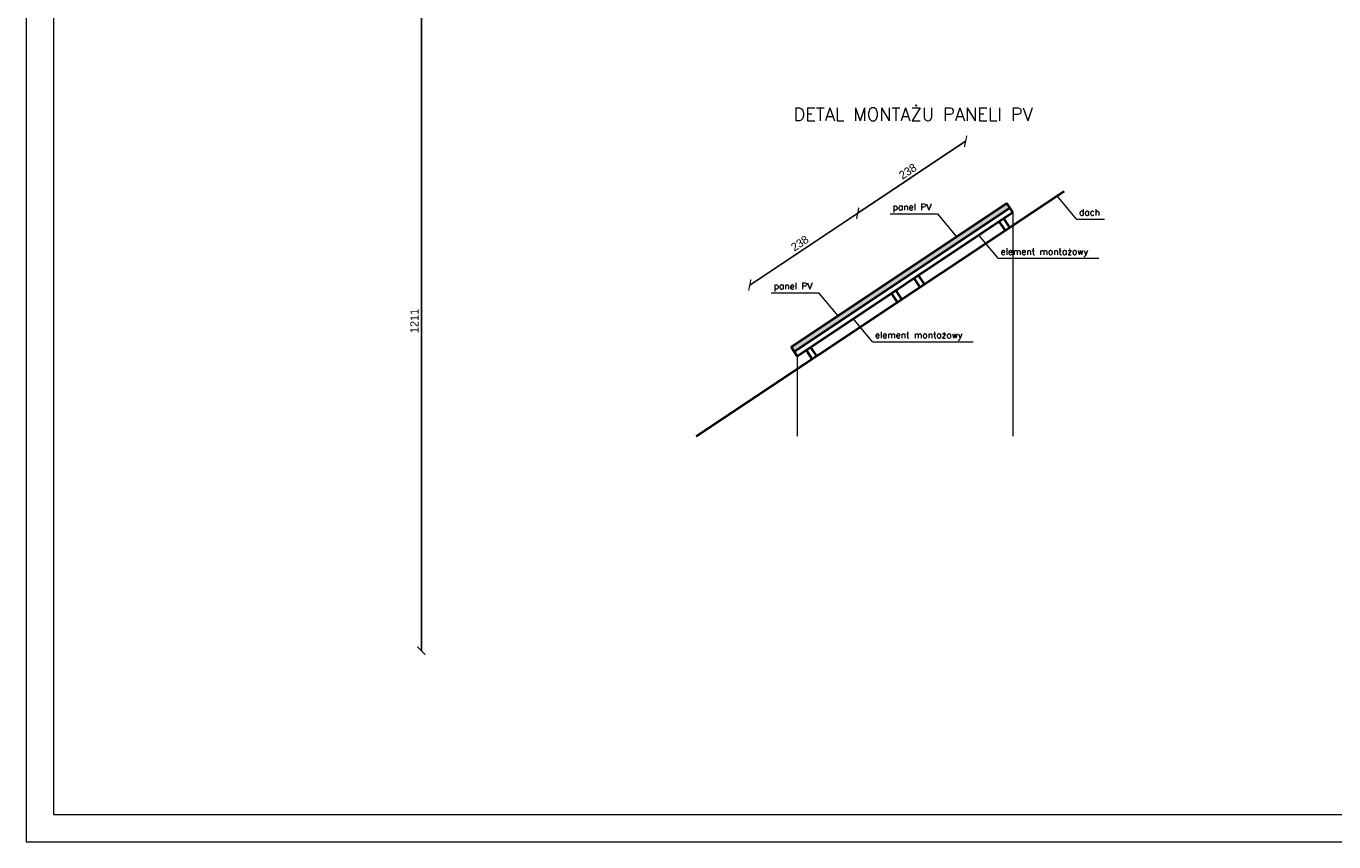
# Model space of a CAD drawing. Header units: millimetres. Extents: x 107252 to 132489, y 44218 to 60710.
# Tile 1 of 72: x 109352 to 111752, y 44218 to 45716. Entities that reach past the tile are written whole.
import ezdxf

# ---------------------------------------------------------------- set-up
doc = ezdxf.new("R2010")
doc.units = ezdxf.units.MM
for name, color, linetype, lineweight in [('cienka', 3, 'Continuous', 18), ('gruba', 1, 'Continuous', 40), ('wymiary', 252, 'Continuous', 15)]:
    doc.layers.add(name, color=color, linetype=linetype, lineweight=lineweight)
doc.styles.add('ROMANS1', font='romans.shx', dxfattribs={"height": 15})
doc.styles.get("Standard").update_dxf_attribs({"font": 'GOTHIC.TTF'})
doc.dimstyles.new('secemin', dxfattribs={"dimtxt": 15, "dimasz": 15, "dimexe": 1.25, "dimexo": 0.625, "dimgap": 5, "dimtad": 1, "dimdec": 0, "dimtxsty": 'Standard', "dimblk": 'ARCHTICK', "dimcen": 0, "dimse1": 1, "dimse2": 1, "dimclrt": 256, "dimadec": 0, "dimazin": 0, "dimtfac": 1, "dimtdec": 0, "dimtmove": 0, "dimatfit": 3, "dimfxl": 1, "dimtfillclr": 250, "dimarcsym": 1})

# ---------------------------------------------------------------- blocks, each defined once
blk = doc.blocks.new('_ArchTick')
at = {"color": 0, "linetype": 'ByBlock', "const_width": 0.15}
blk.add_lwpolyline([(-0.5, -0.5), (0.5, 0.5)], dxfattribs=at)
blk = doc.blocks.new('*D704')
at = {"layer": 'Defpoints', "color": 0, "transparency": 16777216}
for p in [(110177.5, 45780.2), (110077.3, 44569.2), (111762.5, 44569.2)]:
    blk.add_point(p, dxfattribs=at)
at = {"layer": 'wymiary', "color": 0, "lineweight": -2, "transparency": 16777216}
blk.add_line((110077.3, 45780.2), (110077.3, 44569.2), dxfattribs=at)
at = {"layer": 'wymiary', "color": 0, "lineweight": -2, "transparency": 16777216, "xscale": 15, "yscale": 15, "zscale": 15}
for p, rotation in [((110077.3, 45780.2), 90), ((110077.3, 44569.2), 270)]:
    blk.add_blockref('_ArchTick', p, dxfattribs=dict(at, rotation=rotation))
at = {"layer": 'wymiary', "transparency": 16777216, "insert": (110064.6, 45174.7), "char_height": 15, "attachment_point": 5, "rotation": 90}
blk.add_mtext('1211', dxfattribs=at)
blk = doc.blocks.new('*D707')
at = {"layer": 'Defpoints', "color": 0, "transparency": 16777216}
for p in [(110878.2, 45372.6), (110953.9, 45258.9), (110755.8, 45127)]:
    blk.add_point(p, dxfattribs=at)
at = {"layer": 'wymiary', "color": 0, "lineweight": -2, "transparency": 16777216}
blk.add_line((110680.1, 45240.7), (110878.2, 45372.6), dxfattribs=at)
at = {"layer": 'wymiary', "color": 0, "lineweight": -2, "transparency": 16777216, "xscale": 15, "yscale": 15, "zscale": 15}
for p, rotation in [((110878.2, 45372.6), 33.65093107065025), ((110680.1, 45240.7), 213.6509310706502)]:
    blk.add_blockref('_ArchTick', p, dxfattribs=dict(at, rotation=rotation))
at = {"layer": 'wymiary', "transparency": 16777216, "insert": (110772, 45317.4), "char_height": 15, "attachment_point": 5, "rotation": 33.6509}
blk.add_mtext('238', dxfattribs=at)
blk = doc.blocks.new('*D708')
at = {"layer": 'Defpoints', "color": 0, "transparency": 16777216}
for p in [(111076.3, 45504.5), (111152, 45390.8), (110953.9, 45258.9)]:
    blk.add_point(p, dxfattribs=at)
at = {"layer": 'wymiary', "color": 0, "lineweight": -2, "transparency": 16777216}
blk.add_line((110878.2, 45372.6), (111076.3, 45504.5), dxfattribs=at)
at = {"layer": 'wymiary', "color": 0, "lineweight": -2, "transparency": 16777216, "xscale": 15, "yscale": 15, "zscale": 15}
for p, rotation in [((111076.3, 45504.5), 33.65093107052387), ((110878.2, 45372.6), 213.6509310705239)]:
    blk.add_blockref('_ArchTick', p, dxfattribs=dict(at, rotation=rotation))
at = {"layer": 'wymiary', "transparency": 16777216, "insert": (110970.1, 45449.3), "char_height": 15, "attachment_point": 5, "rotation": 33.6509}
blk.add_mtext('238', dxfattribs=at)

msp = doc.modelspace()

# ---------------------------------------------------------------- hatches: boundary and pattern name
at = {"layer": 'gruba'}
h = msp.add_hatch(color=256, dxfattribs=at)
h.dxf.hatch_style = 1
h.paths.add_polyline_path([(111157.57, 45382.473), (111152.028, 45390.797), (110755.792, 45127.03), (110761.333, 45118.706)])

# ---------------------------------------------------------------- linework, layer by layer
at = {"layer": 'cienka'}
for p, q in [((109351.976, 47188.443), (109351.976, 44218.443)), ((109401.976, 47138.443), (109401.976, 44268.443)), ((111279.809, 45361.857), (111244.392, 45404.23)), ((110937.634, 45371.527), (111024.421, 45371.527)), ((111024.421, 45371.527), (111059.838, 45329.155)), ((111163.111, 45374.148), (111163.111, 44962.913)), ((111279.809, 45361.857), (111331.311, 45361.857)), ((111135.74, 45289.979), (111100.323, 45332.352)), ((111135.74, 45289.979), (111320.84, 45289.979)), ((110719.39, 45226.519), (110806.177, 45226.519)), ((110806.177, 45226.519), (110841.594, 45184.147)), ((110905.335, 45136.603), (110869.918, 45178.975)), ((110905.335, 45136.603), (111090.435, 45136.603)), ((110766.875, 45110.382), (110766.875, 44962.913)), ((109401.976, 44268.443), (115241.976, 44268.443)), ((109351.976, 44218.443), (115291.976, 44218.443))]:
    msp.add_line(p, q, dxfattribs=at)
at = {"layer": 'gruba'}
for p, q in [((110581.436, 44962.913), (111257.436, 45412.913)), ((110755.792, 45127.03), (111152.028, 45390.797)), ((111163.111, 45374.148), (111152.028, 45390.797)), ((110761.333, 45118.706), (111157.57, 45382.473)), ((110766.875, 45110.382), (111163.111, 45374.148)), ((111157.545, 45346.417), (111146.462, 45363.066)), ((111149.221, 45340.876), (111138.138, 45357.524)), ((110992.724, 45236.699), (110981.641, 45253.348)), ((111001.048, 45242.24), (110989.966, 45258.889)), ((110951.103, 45208.992), (110940.02, 45225.641)), ((110959.427, 45214.534), (110948.344, 45231.182)), ((110766.875, 45110.382), (110755.792, 45127.03)), ((110802.93, 45110.357), (110791.848, 45127.006)), ((110794.606, 45104.816), (110783.523, 45121.464))]:
    msp.add_line(p, q, dxfattribs=at)

# ---------------------------------------------------------------- texts
at = {"layer": 'cienka', "attachment_point": 1, "style": 'ROMANS1'}
for s, insert, char_height, width in [('DETAL MONTAŻU PANELI PV', (110760.252, 45566.087), 24, 724.80663), ('panel PV', (110942.294, 45389.869), 12, 362.40331), ('dach', (111284.469, 45380.2), 12, 362.40331), ('element montażowy', (111140.399, 45308.321), 12, 362.40331), ('panel PV', (110724.05, 45244.862), 12, 362.40331), ('element montażowy', (110909.994, 45154.945), 12, 362.40331)]:
    msp.add_mtext(s, dxfattribs=dict(at, insert=insert, char_height=char_height, width=width))

# ---------------------------------------------------------------- dimensions: what is measured, and where the dimension line sits
at = {"layer": 'wymiary'}
for base, p1, p2, angle, picture, middle in [((110077.279, 44569.215), (110177.495, 45780.215), (111762.495, 44569.215), 90, '*D704', (110064.591, 45174.715)), ((111076.33, 45504.513), (110953.91, 45258.914), (111152.028, 45390.797), 213.650931, '*D708', (110970.135, 45449.291))]:
    dim = msp.add_linear_dim(base=base, p1=p1, p2=p2, angle=angle, dimstyle='secemin', override={"dimtmove": 1}, dxfattribs=at)
    dim.commit()
    dim.dimension.update_dxf_attribs({"geometry": picture, "text_midpoint": middle})
dim = msp.add_aligned_dim(p1=(110755.792, 45127.03), p2=(110953.91, 45258.914), distance=136.607, dimstyle='secemin', dxfattribs=at)
dim.commit()
dim.dimension.update_dxf_attribs({"geometry": '*D707', "text_midpoint": (110772.017, 45317.407)})

doc.saveas('drawing.dxf')
